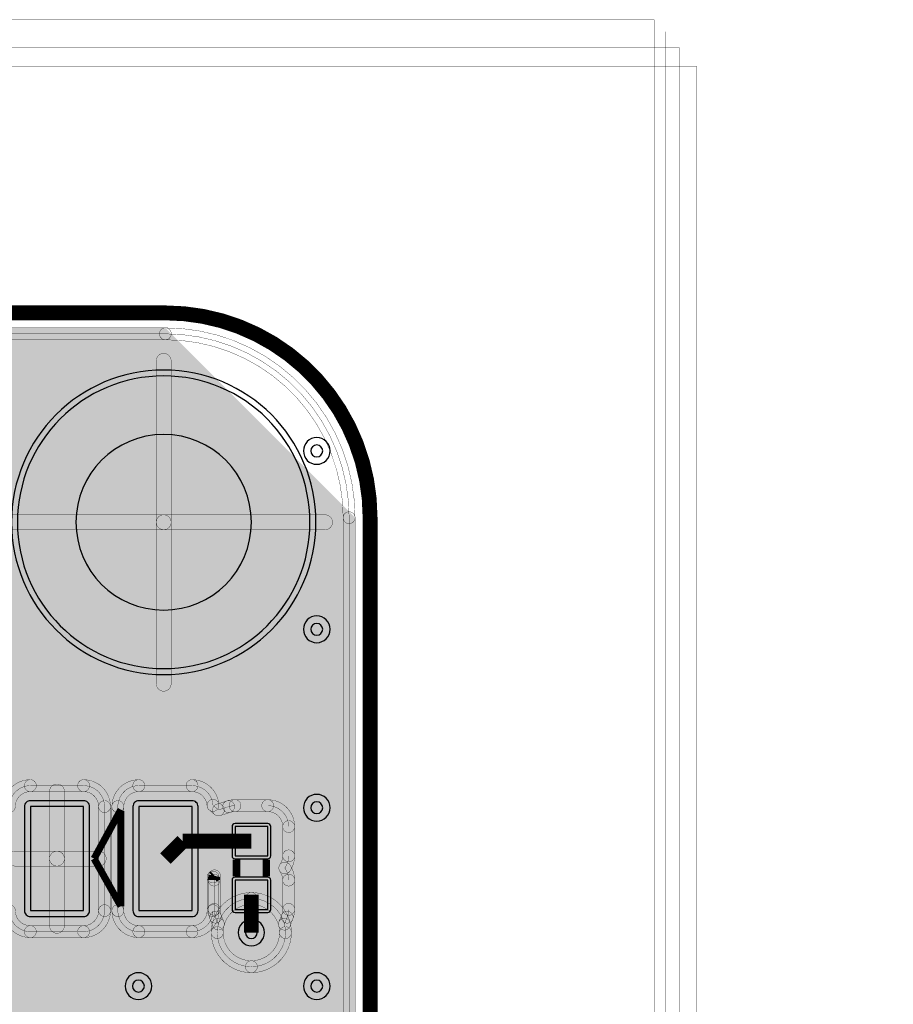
# Model space of a CAD drawing. Header units: millimetres. Extents: x -43 to 89, y -11 to 61.
# Tile 256 of 256: x 59 to 74, y 44 to 61. Entities that reach past the tile are written whole.
import ezdxf

# ---------------------------------------------------------------- set-up
doc = ezdxf.new("R2010")
doc.units = ezdxf.units.MM
for name, color, linetype, true_color in [('Board Outline Layer', 7, 'Continuous', 0xff00ff), ('Bottom Layer', 7, 'Continuous', 0x0000ff), ('Document Layer', 7, 'Continuous', 0xffffff), ('Hole Layer', 7, 'Continuous', 0x222222), ('Inner1', 7, 'Continuous', 0x999966), ('Inner2', 7, 'Continuous', 0x008000), ('Multi-Layer', 7, 'Continuous', 0xc0c0c0), ('Top Layer', 7, 'Continuous', 0xff0000), ('Top Paste Mask Layer', 7, 'Continuous', 0x808080), ('Top Silkscreen Layer', 7, 'Continuous', 0xffcc00), ('Top Solder Mask Layer', 7, 'Continuous', 0x800080)]:
    doc.layers.add(name, color=color, linetype=linetype, true_color=true_color)

msp = doc.modelspace()

# ---------------------------------------------------------------- hatches: boundary and pattern name
at = {"layer": 'Bottom Layer'}
for points in [[(3.496, 55.545), (3.496, 55.748), (61.496, 55.748), (61.496, 55.545)], [(61.496, 55.545), (61.496, 55.748), (61.496, 55.748), (61.496, 55.545)], [(61.496, 55.748), (64.739, 52.504), (64.536, 52.504), (61.496, 55.545)], [(64.638, 3.504), (61.496, 0.362), (61.496, 0.362), (3.496, 0.362), (3.496, 0.362), (0.354, 3.504), (0.354, 3.504), (0.354, 52.504), (0.354, 52.504), (3.496, 55.646), (3.496, 55.646), (61.496, 55.646), (61.496, 55.646), (64.638, 52.504), (64.638, 52.504), (64.638, 3.504)], [(61.595, 52.426), (61.341, 52.426), (61.341, 55.185), (61.595, 55.185)], [(58.709, 52.299), (58.709, 52.553), (61.468, 52.553), (61.468, 52.299)], [(61.468, 52.299), (61.468, 52.553), (64.227, 52.553), (64.227, 52.299)], [(64.536, 52.504), (64.739, 52.504), (64.739, 52.504), (64.536, 52.504)], [(64.536, 52.504), (64.739, 52.504), (64.739, 3.504), (64.536, 3.504)], [(61.341, 52.426), (61.595, 52.426), (61.595, 49.667), (61.341, 49.667)], [(62.282, 45.415), (62.967, 46.1), (62.967, 45.897), (62.485, 45.415)], [(62.967, 46.1), (63.651, 45.415), (63.448, 45.415), (62.967, 45.897)], [(62.967, 44.832), (63.55, 45.415), (62.967, 45.998), (62.384, 45.415)], [(62.967, 44.731), (62.282, 45.415), (62.485, 45.415), (62.967, 44.934)], [(63.651, 45.415), (62.967, 44.731), (62.967, 44.934), (63.448, 45.415)]]:
    msp.add_hatch(color=256, dxfattribs=at).paths.add_polyline_path(points)
at = {"layer": 'Inner1'}
for points in [[(3.496, 55.545), (3.496, 55.748), (61.496, 55.748), (61.496, 55.545)], [(61.496, 55.545), (61.496, 55.748), (61.496, 55.748), (61.496, 55.545)], [(61.496, 55.748), (64.739, 52.504), (64.536, 52.504), (61.496, 55.545)], [(64.638, 3.504), (61.496, 0.362), (61.496, 0.362), (3.496, 0.362), (3.496, 0.362), (0.354, 3.504), (0.354, 3.504), (0.354, 52.504), (0.354, 52.504), (3.496, 55.646), (3.496, 55.646), (61.496, 55.646), (61.496, 55.646), (64.638, 52.504), (64.638, 52.504), (64.638, 3.504)], [(61.595, 52.426), (61.341, 52.426), (61.341, 55.185), (61.595, 55.185)], [(58.709, 52.299), (58.709, 52.553), (61.468, 52.553), (61.468, 52.299)], [(61.468, 52.299), (61.468, 52.553), (64.227, 52.553), (64.227, 52.299)], [(64.536, 52.504), (64.739, 52.504), (64.739, 52.504), (64.536, 52.504)], [(64.536, 52.504), (64.739, 52.504), (64.739, 3.504), (64.536, 3.504)], [(61.341, 52.426), (61.595, 52.426), (61.595, 49.667), (61.341, 49.667)], [(62.282, 45.415), (62.967, 46.1), (62.967, 45.897), (62.485, 45.415)], [(62.967, 46.1), (63.651, 45.415), (63.448, 45.415), (62.967, 45.897)], [(62.967, 44.832), (63.55, 45.415), (62.967, 45.998), (62.384, 45.415)], [(62.967, 44.731), (62.282, 45.415), (62.485, 45.415), (62.967, 44.934)], [(63.651, 45.415), (62.967, 44.731), (62.967, 44.934), (63.448, 45.415)]]:
    msp.add_hatch(color=256, dxfattribs=at).paths.add_polyline_path(points)
at = {"layer": 'Inner2'}
for points in [[(3.496, 55.545), (3.496, 55.748), (61.496, 55.748), (61.496, 55.545)], [(61.496, 55.545), (61.496, 55.748), (61.496, 55.748), (61.496, 55.545)], [(61.496, 55.748), (64.739, 52.504), (64.536, 52.504), (61.496, 55.545)], [(64.638, 3.504), (61.496, 0.362), (61.496, 0.362), (3.496, 0.362), (3.496, 0.362), (0.354, 3.504), (0.354, 3.504), (0.354, 52.504), (0.354, 52.504), (3.496, 55.646), (3.496, 55.646), (61.496, 55.646), (61.496, 55.646), (64.638, 52.504), (64.638, 52.504), (64.638, 3.504)], [(61.595, 52.426), (61.341, 52.426), (61.341, 55.185), (61.595, 55.185)], [(58.709, 52.299), (58.709, 52.553), (61.468, 52.553), (61.468, 52.299)], [(61.468, 52.299), (61.468, 52.553), (64.227, 52.553), (64.227, 52.299)], [(64.536, 52.504), (64.739, 52.504), (64.739, 52.504), (64.536, 52.504)], [(64.536, 52.504), (64.739, 52.504), (64.739, 3.504), (64.536, 3.504)], [(61.341, 52.426), (61.595, 52.426), (61.595, 49.667), (61.341, 49.667)], [(62.282, 45.415), (62.967, 46.1), (62.967, 45.897), (62.485, 45.415)], [(62.967, 46.1), (63.651, 45.415), (63.448, 45.415), (62.967, 45.897)], [(62.967, 44.832), (63.55, 45.415), (62.967, 45.998), (62.384, 45.415)], [(62.967, 44.731), (62.282, 45.415), (62.485, 45.415), (62.967, 44.934)], [(63.651, 45.415), (62.967, 44.731), (62.967, 44.934), (63.448, 45.415)]]:
    msp.add_hatch(color=256, dxfattribs=at).paths.add_polyline_path(points)
at = {"layer": 'Top Layer'}
for points in [[(3.496, 55.545), (3.496, 55.748), (61.496, 55.748), (61.496, 55.545)], [(61.496, 55.545), (61.496, 55.748), (61.496, 55.748), (61.496, 55.545)], [(61.496, 55.748), (64.739, 52.504), (64.536, 52.504), (61.496, 55.545)], [(64.638, 3.504), (61.496, 0.362), (61.496, 0.362), (3.496, 0.362), (3.496, 0.362), (0.354, 3.504), (0.354, 3.504), (0.354, 52.504), (0.354, 52.504), (3.496, 55.646), (3.496, 55.646), (61.496, 55.646), (61.496, 55.646), (64.638, 52.504), (64.638, 52.504), (64.638, 29.103), (64.365, 29.229), (62.165, 29.229), (61.806, 28.871), (61.806, 27.604), (61.158, 27.604), (60.81, 27.331), (60.238, 26.363), (59.814, 26.241), (59.462, 26.241), (59.462, 26.241), (59.449, 26.241), (59.449, 26.241), (59.243, 26.233), (59.012, 26.241), (59.012, 26.241), (59, 26.241), (58.5, 26.241), (58.5, 26.241), (58.293, 26.175), (58.086, 26.241), (57.586, 26.241), (57.586, 26.241), (57.574, 26.241), (57.574, 26.241), (57.442, 26.236), (57.457, 26.34), (57.457, 26.899), (57.099, 27.257), (56.541, 27.257), (56.205, 27.024), (56.13, 27.178), (56.213, 27.407), (56.213, 27.966), (56.213, 27.966), (56.13, 28.195), (56.185, 28.249), (56.414, 28.166), (56.972, 28.166), (56.972, 28.166), (57.201, 28.249), (57.43, 28.166), (57.988, 28.166), (57.988, 28.166), (58.347, 28.524), (58.347, 29.083), (57.988, 29.441), (57.43, 29.441), (57.43, 29.441), (57.201, 29.359), (56.972, 29.441), (56.414, 29.441), (56.414, 29.441), (56.229, 29.39), (56.158, 29.489), (56.226, 29.583), (56.439, 29.512), (56.998, 29.512), (56.998, 29.512), (57.226, 29.595), (57.455, 29.512), (58.014, 29.512), (58.014, 29.512), (58.372, 29.87), (58.372, 30.429), (58.014, 30.787), (57.455, 30.787), (57.455, 30.787), (57.226, 30.705), (57.099, 30.773), (57.099, 30.773), (56.82, 30.855), (56.449, 31.226), (56.449, 31.226), (56.16, 31.346), (56.16, 31.346), (55.448, 31.346), (55.448, 31.346), (55.159, 31.226), (55.159, 31.226), (54.817, 30.884), (54.725, 30.864), (54.382, 30.864), (54.023, 30.505), (54.023, 30.478), (53.94, 30.414), (53.94, 30.414), (53.695, 30.169), (53.722, 30.304), (53.722, 30.863), (53.722, 30.863), (53.363, 31.221), (52.805, 31.221), (52.805, 31.221), (52.669, 31.194), (52.63, 31.26), (52.63, 33.544), (52.634, 33.548), (52.634, 33.548), (52.737, 33.724), (52.856, 33.779), (53.106, 33.704), (53.356, 33.779), (53.606, 33.704), (53.856, 33.779), (54.106, 33.704), (54.356, 33.779), (54.606, 33.704), (54.856, 33.779), (55.106, 33.704), (55.356, 33.779), (55.606, 33.704), (55.856, 33.779), (56.106, 33.704), (56.356, 33.779), (56.606, 33.704), (56.856, 33.779), (57.106, 33.704), (57.376, 33.793), (57.554, 33.757), (57.659, 33.757), (58.117, 34.215), (58.042, 34.465), (58.11, 34.635), (58.36, 34.719), (58.486, 34.755), (61.297, 34.755), (61.396, 34.696), (61.391, 34.688), (61.391, 34.688), (61.342, 34.508), (61.342, 34.508), (61.342, 33.949), (61.701, 33.591), (62.259, 33.591), (62.488, 33.674), (62.717, 33.591), (63.275, 33.591), (63.633, 33.949), (63.633, 34.508), (63.564, 34.72), (63.633, 34.932), (63.633, 35.491), (63.544, 35.728), (63.633, 35.965), (63.633, 36.524), (63.544, 36.761), (63.633, 36.999), (63.633, 37.557), (63.275, 37.916), (62.717, 37.916), (62.488, 37.833), (62.259, 37.916), (61.701, 37.916), (61.342, 37.557), (61.342, 36.999), (61.342, 36.999), (61.391, 36.818), (61.391, 36.818), (61.424, 36.761), (61.391, 36.704), (61.391, 36.704), (61.342, 36.524), (61.342, 36.524), (61.342, 35.965), (61.342, 35.965), (61.391, 35.785), (61.391, 35.785), (61.417, 35.741), (61.301, 35.675), (58.486, 35.675), (58.36, 35.711), (58.11, 35.795), (58.043, 35.965), (58.117, 36.215), (58.042, 36.465), (58.117, 36.715), (58.043, 36.965), (58.117, 37.215), (58.042, 37.465), (58.117, 37.715), (58.043, 37.965), (58.117, 38.215), (58.042, 38.465), (58.117, 38.715), (58.043, 38.965), (58.117, 39.215), (58.042, 39.465), (58.117, 39.715), (58.043, 39.965), (58.117, 40.215), (58.042, 40.465), (58.117, 40.715), (57.659, 41.173), (57.554, 41.173), (57.376, 41.137), (57.106, 41.226), (56.856, 41.151), (56.606, 41.226), (56.356, 41.151), (56.106, 41.226), (55.856, 41.151), (55.606, 41.226), (55.356, 41.151), (55.106, 41.226), (54.856, 41.151), (54.606, 41.226), (54.356, 41.151), (54.106, 41.226), (53.856, 41.151), (53.606, 41.226), (53.356, 41.151), (53.106, 41.226), (52.856, 41.151), (52.606, 41.226), (52.356, 41.151), (52.106, 41.226), (51.856, 41.151), (51.606, 41.226), (51.336, 41.137), (51.158, 41.173), (51.054, 41.173), (50.596, 40.715), (50.67, 40.465), (50.596, 40.215), (50.67, 39.965), (50.596, 39.715), (50.67, 39.465), (50.596, 39.215), (50.67, 38.965), (50.596, 38.715), (50.67, 38.465), (50.596, 38.215), (50.67, 37.965), (50.603, 37.799), (50.247, 38.156), (50.247, 38.156), (49.962, 38.274), (49.544, 38.274), (49.418, 38.341), (49.073, 38.454), (48.522, 38.061), (47.526, 39.057), (47.526, 41.783), (47.526, 41.783), (47.406, 42.072), (47.406, 42.072), (44.942, 44.536), (44.942, 44.536), (44.653, 44.656), (39.878, 44.656), (39.878, 44.656), (39.589, 44.536), (39.589, 44.536), (37.786, 42.733), (37.786, 42.733), (37.666, 42.443), (37.666, 42.443), (37.666, 41.094), (36.459, 42.301), (36.459, 42.301), (36.17, 42.421), (13.225, 42.421), (13.229, 42.473), (13.229, 44.373), (12.87, 44.731), (11.52, 44.731), (11.162, 44.373), (11.162, 42.473), (11.166, 42.421), (9.72, 42.421), (7.579, 44.561), (7.579, 44.561), (7.29, 44.681), (3.541, 44.681), (3.415, 44.745), (3.073, 44.855), (2.972, 44.846), (2.979, 44.913), (2.979, 46.083), (2.62, 46.441), (0.82, 46.441), (0.462, 46.083), (0.462, 44.913), (0.563, 44.664), (0.562, 44.638), (0.562, 43.938), (0.624, 43.738), (0.562, 43.538), (0.562, 42.838), (0.623, 42.638), (0.562, 42.438), (0.562, 41.738), (0.624, 41.538), (0.562, 41.338), (0.562, 40.638), (0.624, 40.438), (0.562, 40.238), (0.562, 39.538), (0.624, 39.338), (0.562, 39.138), (0.562, 38.438), (0.623, 38.238), (0.562, 38.038), (0.562, 37.338), (0.624, 37.138), (0.562, 36.938), (0.562, 36.238), (0.921, 35.88), (2.121, 35.88), (2.474, 36.179), (2.476, 36.179), (2.476, 36.179), (2.765, 36.299), (2.765, 36.299), (2.854, 36.388), (2.988, 36.432), (3.464, 36.878), (3.903, 36.878), (3.903, 36.878), (4.193, 36.998), (4.193, 36.998), (4.259, 37.065), (4.325, 36.998), (4.325, 36.998), (4.615, 36.878), (4.919, 36.878), (4.919, 36.878), (5.209, 36.998), (5.209, 36.998), (5.275, 37.065), (5.341, 36.998), (5.341, 36.998), (5.631, 36.878), (5.935, 36.878), (5.935, 36.878), (6.225, 36.998), (6.225, 36.998), (6.291, 37.065), (6.357, 36.998), (6.357, 36.998), (6.647, 36.878), (6.951, 36.878), (6.951, 36.878), (7.241, 36.998), (7.241, 36.998), (7.307, 37.065), (7.373, 36.998), (7.373, 36.998), (7.663, 36.878), (9.398, 36.878), (9.398, 36.878), (9.687, 36.998), (9.687, 36.998), (11.171, 38.482), (11.162, 38.403), (11.162, 36.503), (11.52, 36.145), (12.87, 36.145), (13.229, 36.503), (13.229, 38.403), (12.87, 38.761), (11.52, 38.761), (11.52, 38.761), (11.441, 38.752), (12.209, 39.52), (33.867, 39.52), (34.567, 38.82), (34.567, 38.087), (34.567, 38.087), (34.687, 37.798), (34.687, 37.798), (34.975, 37.51), (34.816, 37.15), (34.866, 36.934), (34.866, 36.934), (34.75, 36.974), (34.75, 37.44), (34.75, 37.44), (34.63, 37.729), (34.63, 37.729), (33.182, 39.177), (33.182, 39.177), (32.893, 39.296), (25.476, 39.296), (25.476, 39.296), (25.353, 39.277), (25.132, 39.342), (24.988, 39.342), (24.988, 39.342), (24.699, 39.222), (24.699, 39.222), (24.609, 39.132), (24.609, 39.132), (24.55, 39.057), (24.136, 39.057), (24.136, 39.057), (24.064, 39.028), (24.064, 39.028), (22.726, 37.69), (22.419, 37.519), (22.018, 37.698), (21.531, 37.385), (21.218, 37.546), (20.835, 37.162), (20.996, 36.85), (20.728, 36.577), (20.029, 37.276), (20.029, 37.276), (19.797, 37.383), (19.354, 37.493), (19.354, 37.493), (19.304, 37.499), (18.745, 37.499), (18.745, 37.499), (18.611, 37.449), (18.288, 37.651), (17.729, 37.651), (17.371, 37.293), (17.371, 36.734), (17.371, 36.734), (17.474, 36.483), (17.371, 36.232), (17.371, 35.673), (17.371, 35.673), (17.474, 35.422), (17.371, 35.171), (17.371, 34.612), (17.371, 34.612), (17.474, 34.361), (17.371, 34.11), (17.371, 33.552), (17.371, 33.552), (17.474, 33.3), (17.371, 33.049), (17.371, 32.491), (17.371, 32.491), (17.474, 32.24), (17.371, 31.988), (17.371, 31.43), (17.371, 31.43), (17.474, 31.179), (17.401, 31.07), (17.221, 31.118), (16.662, 31.118), (16.662, 31.118), (16.304, 30.76), (16.304, 30.406), (16.167, 30.487), (16.167, 30.487), (15.986, 30.536), (14.936, 30.536), (14.936, 30.536), (14.755, 30.487), (14.755, 30.487), (14.458, 30.312), (12.263, 30.312), (11.966, 30.487), (11.966, 30.487), (11.784, 30.536), (10.735, 30.536), (10.735, 30.536), (10.377, 30.178), (10.377, 29.477), (10.377, 29.477), (10.735, 29.119), (11.784, 29.119), (11.784, 29.119), (11.966, 29.168), (11.966, 29.168), (12.263, 29.342), (14.458, 29.342), (14.755, 29.168), (14.755, 29.168), (14.936, 29.119), (15.986, 29.119), (15.986, 29.119), (16.167, 29.168), (16.167, 29.168), (16.273, 29.23), (16.321, 29.078), (16.321, 29.078), (16.33, 29.052), (16.374, 28.942), (16.33, 28.831), (16.33, 28.831), (16.304, 28.698), (16.304, 28.198), (16.304, 28.198), (16.304, 28.192), (15.986, 28.387), (14.936, 28.387), (14.936, 28.387), (14.578, 28.029), (14.578, 27.328), (14.578, 27.328), (14.936, 26.97), (15.986, 26.97), (15.986, 26.97), (16.316, 27.191), (16.33, 27.151), (16.33, 27.151), (16.379, 27.027), (16.359, 26.873), (16.942, 26.29), (17.371, 26.479), (17.371, 26.125), (17.371, 26.125), (17.474, 25.874), (17.371, 25.623), (17.371, 25.064), (17.371, 25.064), (17.729, 24.706), (18.288, 24.706), (18.288, 24.706), (18.611, 24.908), (18.745, 24.858), (19.304, 24.858), (19.304, 24.858), (19.498, 24.996), (19.498, 24.996), (19.607, 25.309), (20.317, 25.309), (20.487, 25.306), (20.69, 25.249), (20.682, 25.161), (21.215, 24.625), (21.333, 24.368), (21.333, 24.368), (22.495, 23.206), (22.495, 23.206), (22.784, 23.086), (22.784, 23.086), (32.045, 23.086), (32.045, 23.086), (32.334, 23.206), (32.334, 23.206), (32.572, 23.444), (32.934, 23.444), (33.503, 22.988), (34.077, 23.474), (34.124, 23.605), (34.197, 23.678), (34.284, 23.756), (34.326, 23.789), (34.554, 23.674), (34.554, 22.85), (33.487, 21.783), (23.67, 21.783), (21.71, 23.742), (21.71, 23.742), (21.412, 23.866), (21.412, 23.866), (16.235, 23.866), (16.261, 23.882), (16.332, 23.877), (16.915, 24.46), (16.332, 25.043), (16.282, 25.041), (16.147, 25.124), (16.147, 25.124), (15.96, 25.177), (14.911, 25.177), (14.911, 25.177), (14.553, 24.818), (14.553, 24.117), (14.553, 24.117), (14.656, 23.866), (14.449, 23.866), (12.414, 25.901), (12.414, 25.901), (12.116, 26.025), (12.116, 26.025), (8.534, 26.025), (8.534, 26.025), (8.447, 26.016), (8.43, 26.062), (8.484, 26.062), (8.842, 26.42), (8.842, 26.92), (8.842, 26.92), (8.776, 27.127), (8.842, 27.334), (8.842, 27.834), (8.842, 27.834), (8.484, 28.193), (7.925, 28.193), (7.787, 28.165), (7.797, 28.249), (7.797, 28.8), (7.438, 29.158), (5.988, 29.158), (5.63, 28.8), (5.63, 28.768), (5.268, 28.872), (4.585, 28.189), (4.737, 27.759), (4.719, 27.744), (4.614, 27.669), (4.112, 27.026), (4.775, 26.363), (5.392, 26.782), (5.436, 26.782), (5.436, 26.782), (5.639, 26.821), (5.644, 26.798), (5.63, 26.698), (5.63, 26.398), (5.644, 26.298), (5.63, 26.198), (5.63, 25.898), (5.635, 25.84), (5.468, 25.673), (5.468, 25.673), (5.344, 25.375), (5.344, 25.375), (5.344, 24.689), (5.344, 24.689), (5.468, 24.391), (5.468, 24.391), (5.62, 24.238), (5.631, 24.228), (5.63, 24.199), (5.63, 23.899), (5.63, 23.899), (5.595, 23.934), (5.595, 23.934), (5.235, 24.094), (5.032, 24.119), (4.699, 24.209), (4.036, 23.546), (4.699, 22.883), (4.782, 22.888), (4.585, 22.408), (5.268, 21.725), (5.63, 21.828), (5.63, 21.797), (5.988, 21.439), (7.438, 21.439), (7.797, 21.797), (7.797, 22.113), (8.001, 22.049), (8.56, 22.049), (8.918, 22.407), (8.918, 22.907), (8.918, 22.907), (8.852, 23.114), (8.918, 23.321), (8.918, 23.821), (8.918, 23.821), (8.56, 24.179), (8.115, 24.179), (8.122, 24.183), (8.28, 24.242), (8.753, 24.713), (8.802, 24.842), (8.887, 24.928), (9.958, 24.928), (9.755, 24.486), (10.338, 23.903), (10.38, 23.904), (10.515, 23.817), (10.515, 23.817), (10.71, 23.759), (11.759, 23.759), (11.759, 23.759), (12.117, 24.117), (12.117, 24.682), (13.882, 22.918), (13.882, 22.918), (14.18, 22.794), (14.18, 22.794), (14.575, 22.794), (14.553, 22.67), (14.553, 21.969), (14.553, 21.969), (14.911, 21.61), (15.96, 21.61), (15.96, 21.61), (16.318, 21.969), (16.318, 22.67), (16.296, 22.794), (21.143, 22.794), (23.102, 20.835), (23.102, 20.835), (23.4, 20.711), (23.4, 20.711), (33.757, 20.711), (33.757, 20.711), (34.055, 20.835), (34.055, 20.835), (35.458, 22.238), (35.542, 22.066), (35.46, 21.768), (35.67, 21.319), (34.125, 19.774), (34.125, 19.774), (33.983, 19.431), (33.983, 19.431), (33.983, 14.859), (33.983, 14.859), (34.125, 14.516), (34.125, 14.516), (34.428, 14.213), (34.592, 14.048), (34.592, 13.847), (34.951, 13.489), (35.509, 13.489), (35.509, 13.489), (35.611, 13.504), (35.611, 13.504), (35.806, 13.561), (35.85, 13.547), (35.913, 13.386), (35.913, 12.725), (35.913, 12.725), (36.055, 12.382), (36.055, 12.382), (37.539, 10.899), (37.539, 9.521), (36.678, 10.005), (35.669, 8.997), (36.678, 7.988), (37.539, 8.472), (37.539, 6.401), (37.539, 6.401), (37.681, 6.058), (37.681, 6.058), (38.1, 5.638), (38.32, 5.053), (38.32, 4.846), (39.078, 4.088), (39.836, 4.846), (39.836, 5.847), (39.078, 6.605), (38.782, 6.545), (38.564, 6.546), (38.509, 6.602), (38.509, 7.195), (39.078, 6.938), (39.836, 7.696), (39.836, 7.903), (40.056, 8.488), (40.475, 8.908), (40.475, 8.908), (40.617, 9.251), (40.617, 9.251), (40.617, 11.506), (40.617, 11.506), (40.475, 11.849), (40.475, 11.849), (39.881, 12.444), (39.881, 13.386), (40.005, 13.704), (40.005, 13.704), (40.029, 13.834), (40.029, 13.834), (40.029, 14.339), (39.989, 14.503), (40.029, 14.667), (40.029, 15.173), (39.671, 15.531), (39.169, 15.531), (39.169, 16.231), (39.169, 16.231), (39.128, 16.427), (39.128, 16.704), (38.77, 17.062), (38.211, 17.062), (38.211, 17.062), (38.099, 17.044), (38.112, 17.14), (38.112, 17.14), (38.112, 17.341), (38.276, 17.506), (38.469, 17.698), (38.469, 17.698), (38.611, 18.041), (38.611, 18.041), (38.611, 18.831), (38.649, 18.786), (38.649, 18.786), (41.349, 16.087), (41.349, 15.358), (41.15, 15.037), (41.15, 14.478), (41.508, 14.12), (42.008, 14.12), (42.215, 14.186), (42.422, 14.12), (42.509, 14.12), (42.807, 14.008), (42.873, 13.943), (42.873, 13.832), (42.672, 13.867), (42.489, 13.838), (42.428, 13.855), (42.428, 13.855), (42.328, 13.87), (42.328, 13.87), (41.482, 13.87), (41.124, 13.512), (41.124, 13.057), (41.482, 12.699), (42.328, 12.699), (42.328, 12.699), (42.428, 12.713), (42.428, 12.713), (42.489, 12.731), (42.672, 12.701), (42.873, 12.737), (42.873, 11.328), (42.873, 11.328), (43, 11.021), (43, 11.021), (43.787, 10.234), (43.787, 7.798), (43.787, 7.798), (43.914, 7.491), (43.914, 7.491), (44.626, 6.779), (44.626, 6.779), (44.933, 6.652), (46.457, 6.652), (46.457, 6.652), (46.764, 6.779), (46.764, 6.779), (47.246, 7.262), (47.246, 7.262), (47.374, 7.569), (47.374, 7.684), (47.436, 7.68), (47.686, 7.75), (47.936, 7.68), (48.186, 7.75), (48.436, 7.68), (48.686, 7.75), (48.936, 7.68), (49.186, 7.75), (49.436, 7.68), (49.686, 7.75), (49.936, 7.68), (50.187, 7.75), (50.437, 7.68), (50.687, 7.75), (50.937, 7.68), (51.187, 7.75), (51.437, 7.68), (51.687, 7.75), (51.937, 7.68), (52.187, 7.75), (52.437, 7.68), (52.687, 7.75), (52.937, 7.68), (53.187, 7.75), (53.437, 7.68), (53.687, 7.75), (53.937, 7.68), (54.187, 7.75), (54.437, 7.68), (54.921, 8.163), (54.921, 10.313), (54.921, 10.313), (54.898, 10.459), (54.859, 10.649), (54.736, 10.936), (54.736, 10.936), (54.669, 11.003), (54.669, 14.757), (54.669, 14.757), (54.639, 14.829), (54.639, 14.829), (52.906, 16.561), (53.086, 16.641), (53.315, 16.558), (53.874, 16.558), (54.232, 16.916), (54.232, 17.475), (54.149, 17.704), (54.194, 17.772), (54.509, 17.68), (55.091, 18.263), (54.989, 18.593), (54.958, 18.666), (54.834, 18.893), (54.834, 18.893), (54.025, 19.701), (54.025, 20.056), (54.025, 20.056), (54.024, 20.094), (54.024, 20.297), (54.565, 20.297), (55.023, 20.755), (55.023, 20.762), (55.22, 20.728), (55.803, 21.298), (55.906, 21.283), (56.464, 21.283), (56.464, 21.283), (56.693, 21.365), (56.922, 21.283), (57.48, 21.283), (57.48, 21.283), (57.839, 21.641), (57.839, 22.2), (57.791, 22.378), (57.838, 22.555), (57.838, 23.114), (57.775, 23.317), (57.839, 23.52), (57.839, 24.079), (57.48, 24.437), (56.922, 24.437), (56.922, 24.437), (56.693, 24.355), (56.464, 24.437), (56.016, 24.437), (56.225, 24.674), (56.651, 24.966), (57.099, 24.966), (57.099, 24.966), (57.113, 24.966), (57.113, 24.966), (57.332, 24.974), (57.574, 24.966), (57.574, 24.966), (57.586, 24.966), (58.086, 24.966), (58.086, 24.966), (58.293, 25.032), (58.5, 24.966), (59, 24.966), (59, 24.966), (59.014, 24.966), (59.014, 24.966), (59.119, 24.97), (59.103, 24.867), (59.103, 24.308), (59.462, 23.95), (60.02, 23.95), (60.378, 24.308), (60.378, 24.867), (60.378, 24.867), (60.32, 25.062), (60.884, 25.302), (61.278, 25.489), (61.806, 25.627), (61.806, 24.621), (61.806, 24.621), (62.165, 24.263), (64.365, 24.263), (64.638, 24.39), (64.638, 22.196), (64.315, 22.398), (61.115, 22.398), (60.757, 22.04), (60.757, 19.738), (61.115, 19.38), (64.315, 19.38), (64.638, 19.582), (64.638, 10.847), (64.315, 11.049), (61.115, 11.049), (60.757, 10.691), (60.757, 8.39), (61.115, 8.031), (64.315, 8.031), (64.638, 8.234), (64.638, 3.504)], [(61.595, 52.426), (61.341, 52.426), (61.341, 55.185), (61.595, 55.185)], [(58.709, 52.299), (58.709, 52.553), (61.468, 52.553), (61.468, 52.299)], [(61.468, 52.299), (61.468, 52.553), (64.227, 52.553), (64.227, 52.299)], [(64.536, 52.504), (64.739, 52.504), (64.739, 52.504), (64.536, 52.504)], [(64.536, 52.504), (64.739, 52.504), (64.739, 29.103), (64.536, 29.103)], [(61.341, 52.426), (61.595, 52.426), (61.595, 49.667), (61.341, 49.667)], [(58.729, 47.568), (59.189, 48.028), (59.189, 47.824), (58.932, 47.568)], [(59.189, 47.824), (59.189, 48.028), (60.099, 48.028), (60.099, 47.824)], [(60.099, 48.028), (60.559, 47.568), (60.356, 47.568), (60.099, 47.824)], [(60.583, 47.568), (61.043, 48.028), (61.043, 47.824), (60.787, 47.568)], [(61.043, 47.824), (61.043, 48.028), (61.953, 48.028), (61.953, 47.824)], [(61.953, 48.028), (62.412, 47.595), (62.209, 47.583), (61.953, 47.824)], [(60.099, 45.432), (60.457, 45.79), (60.457, 47.568), (60.099, 47.926), (59.189, 47.926), (58.831, 47.568), (58.831, 45.79), (59.189, 45.432)], [(59.771, 46.679), (59.517, 46.679), (59.517, 47.827), (59.771, 47.827)], [(62.967, 44.832), (63.55, 45.415), (63.531, 45.56), (63.579, 45.679), (63.579, 45.679), (63.604, 45.812), (63.604, 45.812), (63.604, 46.312), (63.538, 46.519), (63.604, 46.726), (63.604, 47.226), (63.246, 47.584), (62.687, 47.584), (62.687, 47.584), (62.577, 47.567), (62.577, 47.567), (62.404, 47.511), (62.311, 47.589), (61.953, 47.926), (61.043, 47.926), (60.685, 47.568), (60.685, 45.79), (61.043, 45.432), (61.953, 45.432), (62.311, 45.79), (62.311, 46.364), (62.337, 46.385), (62.329, 46.312), (62.329, 45.812), (62.329, 45.812), (62.355, 45.679), (62.355, 45.679), (62.402, 45.56), (62.384, 45.415)], [(62.246, 47.511), (62.376, 47.667), (62.469, 47.589), (62.339, 47.433)], [(62.435, 47.414), (62.373, 47.608), (62.546, 47.664), (62.609, 47.47)], [(62.546, 47.664), (62.687, 47.686), (62.687, 47.483), (62.609, 47.47)], [(62.609, 47.47), (62.546, 47.664), (62.546, 47.664), (62.609, 47.47)], [(62.687, 47.483), (62.687, 47.686), (63.246, 47.686), (63.246, 47.483)], [(62.687, 47.483), (62.687, 47.686), (62.687, 47.686), (62.687, 47.483)], [(63.246, 47.686), (63.706, 47.226), (63.503, 47.226), (63.246, 47.483)], [(60.559, 45.79), (60.356, 45.79), (60.356, 47.568), (60.559, 47.568)], [(60.583, 47.568), (60.787, 47.568), (60.787, 45.79), (60.583, 45.79)], [(63.706, 46.726), (63.503, 46.726), (63.503, 47.226), (63.706, 47.226)], [(58.93, 46.552), (58.93, 46.806), (59.644, 46.806), (59.644, 46.552)], [(59.644, 46.552), (59.644, 46.806), (60.358, 46.806), (60.358, 46.552)], [(59.517, 46.679), (59.771, 46.679), (59.771, 45.531), (59.517, 45.531)], [(63.706, 46.726), (63.621, 46.46), (63.455, 46.578), (63.503, 46.726)], [(62.376, 46.286), (62.246, 46.442), (62.272, 46.463), (62.402, 46.307)], [(63.621, 46.578), (63.706, 46.312), (63.503, 46.312), (63.455, 46.46)], [(62.413, 45.79), (62.21, 45.79), (62.21, 46.364), (62.413, 46.364)], [(62.228, 46.312), (62.237, 46.406), (62.436, 46.364), (62.431, 46.312)], [(62.228, 46.312), (62.431, 46.312), (62.431, 45.812), (62.228, 45.812)], [(63.706, 45.812), (63.503, 45.812), (63.503, 46.312), (63.706, 46.312)], [(59.189, 45.33), (58.729, 45.79), (58.932, 45.79), (59.189, 45.533)], [(60.559, 45.79), (60.099, 45.33), (60.099, 45.533), (60.356, 45.79)], [(61.043, 45.33), (60.583, 45.79), (60.787, 45.79), (61.043, 45.533)], [(62.413, 45.79), (61.953, 45.33), (61.953, 45.533), (62.21, 45.79)], [(62.228, 45.812), (62.431, 45.812), (62.431, 45.812), (62.228, 45.812)], [(62.261, 45.641), (62.228, 45.812), (62.431, 45.812), (62.449, 45.716)], [(63.706, 45.812), (63.673, 45.641), (63.484, 45.716), (63.503, 45.812)], [(63.706, 45.812), (63.503, 45.812), (63.503, 45.812), (63.706, 45.812)], [(62.261, 45.641), (62.449, 45.716), (62.449, 45.716), (62.261, 45.641)], [(62.261, 45.641), (62.449, 45.716), (62.496, 45.598), (62.308, 45.523)], [(63.626, 45.522), (63.437, 45.598), (63.484, 45.716), (63.673, 45.641)], [(63.673, 45.641), (63.484, 45.716), (63.484, 45.716), (63.673, 45.641)], [(59.189, 45.33), (59.189, 45.533), (60.099, 45.533), (60.099, 45.33)], [(61.043, 45.33), (61.043, 45.533), (61.953, 45.533), (61.953, 45.33)], [(62.282, 45.415), (62.304, 45.586), (62.501, 45.535), (62.485, 45.415)], [(63.63, 45.585), (63.651, 45.415), (63.448, 45.415), (63.433, 45.535)], [(62.967, 44.731), (62.282, 45.415), (62.485, 45.415), (62.967, 44.934)], [(63.651, 45.415), (62.967, 44.731), (62.967, 44.934), (63.448, 45.415)]]:
    msp.add_hatch(color=256, dxfattribs=at).paths.add_polyline_path(points)

# ---------------------------------------------------------------- linework, layer by layer
at = {"layer": 'Board Outline Layer', "const_width": 0.254}
msp.add_lwpolyline([(64.996, 3.504), (64.996, 52.504, 0.414214), (61.496, 56.004), (3.496, 56.004, 0.414214), (-0.004, 52.504), (-0.004, 3.504, 0.414214), (3.496, 0.004), (61.496, 0.004, 0.414214)], format="xyb", close=True, dxfattribs=at)
at = {"layer": 'Bottom Layer', "const_width": 0.00508}
msp.add_lwpolyline([(-5.831, 60.809), (-5.831, -4.469), (70.039, -4.469), (70.039, 60.809)], close=True, dxfattribs=at)
for points in [[(3.496, 55.545, -1), (3.496, 55.748), (61.496, 55.748, -1), (61.496, 55.545)], [(61.496, 55.545, -1), (61.496, 55.748), (61.496, 55.748, -1), (61.496, 55.545)], [(61.496, 55.748, -0.414214), (64.739, 52.504, -1), (64.536, 52.504, 0.414214), (61.496, 55.545, -1)], [(64.638, 3.504, -0.414214), (61.496, 0.362), (61.496, 0.362), (3.496, 0.362), (3.496, 0.362, -0.414214), (0.354, 3.504), (0.354, 3.504), (0.354, 52.504), (0.354, 52.504, -0.414214), (3.496, 55.646), (3.496, 55.646), (61.496, 55.646), (61.496, 55.646, -0.414214), (64.638, 52.504), (64.638, 52.504), (64.638, 3.504)], [(61.595, 52.426, -1), (61.341, 52.426), (61.341, 55.185, -1), (61.595, 55.185)], [(58.709, 52.299, -1), (58.709, 52.553), (61.468, 52.553, -1), (61.468, 52.299)], [(61.468, 52.299, -1), (61.468, 52.553), (64.227, 52.553, -1), (64.227, 52.299)], [(61.341, 52.426, -1), (61.595, 52.426), (61.595, 49.667, -1), (61.341, 49.667)], [(64.536, 52.504, -1), (64.739, 52.504), (64.739, 52.504, -1), (64.536, 52.504)], [(64.536, 52.504, -1), (64.739, 52.504), (64.739, 3.504, -1), (64.536, 3.504)], [(62.282, 45.415, -0.414214), (62.967, 46.1, -1), (62.967, 45.897, 0.414214), (62.485, 45.415, -1)], [(62.967, 46.1, -0.414214), (63.651, 45.415, -1), (63.448, 45.415, 0.414214), (62.967, 45.897, -1)], [(62.967, 44.832, 0.414214), (63.55, 45.415, 0.414214), (62.967, 45.998, 0.414214), (62.384, 45.415, 0.414214)], [(62.967, 44.731, -0.414214), (62.282, 45.415, -1), (62.485, 45.415, 0.414214), (62.967, 44.934, -1)], [(63.651, 45.415, -0.414214), (62.967, 44.731, -1), (62.967, 44.934, 0.414214), (63.448, 45.415, -1)]]:
    msp.add_lwpolyline(points, format="xyb", close=True, dxfattribs=at)
at = {"layer": 'Bottom Layer'}
msp.add_lwpolyline([(58.968, 52.426, 1), (63.968, 52.426, 1)], format="xyb", close=True, dxfattribs=at)
at = {"layer": 'Document Layer', "const_width": 0.127}
for points in [[(62.713, 46.659), (62.713, 46.379)], [(62.713, 46.659), (62.713, 46.379)], [(63.221, 46.659), (63.221, 46.379)], [(63.221, 46.659), (63.221, 46.379)]]:
    msp.add_lwpolyline(points, dxfattribs=at)
at = {"layer": 'Hole Layer'}
msp.add_lwpolyline([(59.968, 52.426, 1), (62.968, 52.426), (62.968, 52.426, 1), (59.968, 52.426)], format="xyb", dxfattribs=at)
for points in [[(63.983, 53.645, 1), (64.186, 53.645, 1)], [(63.983, 50.597, 1), (64.186, 50.597, 1)], [(63.983, 47.549, 1), (64.186, 47.549, 1)], [(62.866, 45.415, 1), (63.067, 45.415, 1)], [(60.935, 44.501, 1), (61.138, 44.501, 1)], [(63.983, 44.501, 1), (64.186, 44.501, 1)]]:
    msp.add_lwpolyline(points, format="xyb", close=True, dxfattribs=at)
at = {"layer": 'Inner1', "const_width": 0.00508}
msp.add_lwpolyline([(-5.59, 60.537), (-5.59, -4.741), (70.28, -4.741), (70.28, 60.537)], close=True, dxfattribs=at)
for points in [[(3.496, 55.545, -1), (3.496, 55.748), (61.496, 55.748, -1), (61.496, 55.545)], [(61.496, 55.545, -1), (61.496, 55.748), (61.496, 55.748, -1), (61.496, 55.545)], [(61.496, 55.748, -0.414214), (64.739, 52.504, -1), (64.536, 52.504, 0.414214), (61.496, 55.545, -1)], [(64.638, 3.504, -0.414214), (61.496, 0.362), (61.496, 0.362), (3.496, 0.362), (3.496, 0.362, -0.414214), (0.354, 3.504), (0.354, 3.504), (0.354, 52.504), (0.354, 52.504, -0.414214), (3.496, 55.646), (3.496, 55.646), (61.496, 55.646), (61.496, 55.646, -0.414214), (64.638, 52.504), (64.638, 52.504), (64.638, 3.504)], [(61.595, 52.426, -1), (61.341, 52.426), (61.341, 55.185, -1), (61.595, 55.185)], [(58.709, 52.299, -1), (58.709, 52.553), (61.468, 52.553, -1), (61.468, 52.299)], [(61.468, 52.299, -1), (61.468, 52.553), (64.227, 52.553, -1), (64.227, 52.299)], [(61.341, 52.426, -1), (61.595, 52.426), (61.595, 49.667, -1), (61.341, 49.667)], [(64.536, 52.504, -1), (64.739, 52.504), (64.739, 52.504, -1), (64.536, 52.504)], [(64.536, 52.504, -1), (64.739, 52.504), (64.739, 3.504, -1), (64.536, 3.504)], [(62.282, 45.415, -0.414214), (62.967, 46.1, -1), (62.967, 45.897, 0.414214), (62.485, 45.415, -1)], [(62.967, 46.1, -0.414214), (63.651, 45.415, -1), (63.448, 45.415, 0.414214), (62.967, 45.897, -1)], [(62.967, 44.832, 0.414214), (63.55, 45.415, 0.414214), (62.967, 45.998, 0.414214), (62.384, 45.415, 0.414214)], [(62.967, 44.731, -0.414214), (62.282, 45.415, -1), (62.485, 45.415, 0.414214), (62.967, 44.934, -1)], [(63.651, 45.415, -0.414214), (62.967, 44.731, -1), (62.967, 44.934, 0.414214), (63.448, 45.415, -1)]]:
    msp.add_lwpolyline(points, format="xyb", close=True, dxfattribs=at)
at = {"layer": 'Inner2', "const_width": 0.00508}
msp.add_lwpolyline([(-5.291, 60.212), (-5.291, -5.066), (70.579, -5.066), (70.579, 60.212)], close=True, dxfattribs=at)
for points in [[(3.496, 55.545, -1), (3.496, 55.748), (61.496, 55.748, -1), (61.496, 55.545)], [(61.496, 55.545, -1), (61.496, 55.748), (61.496, 55.748, -1), (61.496, 55.545)], [(61.496, 55.748, -0.414214), (64.739, 52.504, -1), (64.536, 52.504, 0.414214), (61.496, 55.545, -1)], [(64.638, 3.504, -0.414214), (61.496, 0.362), (61.496, 0.362), (3.496, 0.362), (3.496, 0.362, -0.414214), (0.354, 3.504), (0.354, 3.504), (0.354, 52.504), (0.354, 52.504, -0.414214), (3.496, 55.646), (3.496, 55.646), (61.496, 55.646), (61.496, 55.646, -0.414214), (64.638, 52.504), (64.638, 52.504), (64.638, 3.504)], [(61.595, 52.426, -1), (61.341, 52.426), (61.341, 55.185, -1), (61.595, 55.185)], [(58.709, 52.299, -1), (58.709, 52.553), (61.468, 52.553, -1), (61.468, 52.299)], [(61.468, 52.299, -1), (61.468, 52.553), (64.227, 52.553, -1), (64.227, 52.299)], [(61.341, 52.426, -1), (61.595, 52.426), (61.595, 49.667, -1), (61.341, 49.667)], [(64.536, 52.504, -1), (64.739, 52.504), (64.739, 52.504, -1), (64.536, 52.504)], [(64.536, 52.504, -1), (64.739, 52.504), (64.739, 3.504, -1), (64.536, 3.504)], [(62.282, 45.415, -0.414214), (62.967, 46.1, -1), (62.967, 45.897, 0.414214), (62.485, 45.415, -1)], [(62.967, 46.1, -0.414214), (63.651, 45.415, -1), (63.448, 45.415, 0.414214), (62.967, 45.897, -1)], [(62.967, 44.832, 0.414214), (63.55, 45.415, 0.414214), (62.967, 45.998, 0.414214), (62.384, 45.415, 0.414214)], [(62.967, 44.731, -0.414214), (62.282, 45.415, -1), (62.485, 45.415, 0.414214), (62.967, 44.934, -1)], [(63.651, 45.415, -0.414214), (62.967, 44.731, -1), (62.967, 44.934, 0.414214), (63.448, 45.415, -1)]]:
    msp.add_lwpolyline(points, format="xyb", close=True, dxfattribs=at)
at = {"layer": 'Multi-Layer'}
for points in [[(58.968, 52.426, 1), (63.968, 52.426, 1)], [(58.968, 52.426, 1), (63.968, 52.426, 1)], [(58.968, 52.426, 1), (63.968, 52.426, 1)], [(63.856, 53.645, 1), (64.313, 53.645, 1)], [(63.856, 50.597, 1), (64.313, 50.597, 1)], [(63.856, 47.549, 1), (64.313, 47.549, 1)], [(60.808, 44.501, 1), (61.265, 44.501, 1)], [(63.856, 44.501, 1), (64.313, 44.501, 1)]]:
    msp.add_lwpolyline(points, format="xyb", close=True, dxfattribs=at)
msp.add_lwpolyline([(62.742, 45.415, 1), (63.192, 45.415), (63.192, 45.415, 1), (62.742, 45.415)], format="xyb", dxfattribs=at)
at = {"layer": 'Top Layer', "const_width": 0.00508}
msp.add_lwpolyline([(-6.02, 61.011), (-6.02, -4.267), (69.85, -4.267), (69.85, 61.011)], close=True, dxfattribs=at)
for points in [[(3.496, 55.545, -1), (3.496, 55.748), (61.496, 55.748, -1), (61.496, 55.545)], [(61.496, 55.545, -1), (61.496, 55.748), (61.496, 55.748, -1), (61.496, 55.545)], [(61.496, 55.748, -0.414214), (64.739, 52.504, -1), (64.536, 52.504, 0.414214), (61.496, 55.545, -1)], [(61.595, 52.426, -1), (61.341, 52.426), (61.341, 55.185, -1), (61.595, 55.185)], [(58.709, 52.299, -1), (58.709, 52.553), (61.468, 52.553, -1), (61.468, 52.299)], [(61.468, 52.299, -1), (61.468, 52.553), (64.227, 52.553, -1), (64.227, 52.299)], [(61.341, 52.426, -1), (61.595, 52.426), (61.595, 49.667, -1), (61.341, 49.667)], [(64.536, 52.504, -1), (64.739, 52.504), (64.739, 52.504, -1), (64.536, 52.504)], [(64.536, 52.504, -1), (64.739, 52.504), (64.739, 29.103, -1), (64.536, 29.103)], [(58.729, 47.568, -0.414214), (59.189, 48.028, -1), (59.189, 47.824, 0.414214), (58.932, 47.568, -1)], [(59.189, 47.824, -1), (59.189, 48.028), (60.099, 48.028, -1), (60.099, 47.824)], [(59.771, 46.679, -1), (59.517, 46.679), (59.517, 47.827, -1), (59.771, 47.827)], [(60.099, 48.028, -0.414214), (60.559, 47.568, -1), (60.356, 47.568, 0.414214), (60.099, 47.824, -1)], [(60.583, 47.568, -0.414214), (61.043, 48.028, -1), (61.043, 47.824, 0.414214), (60.787, 47.568, -1)], [(61.043, 47.824, -1), (61.043, 48.028), (61.953, 48.028, -1), (61.953, 47.824)], [(61.953, 48.028, -0.397231), (62.412, 47.595, -1), (62.209, 47.583, 0.397231), (61.953, 47.824, -1)], [(60.099, 45.432, 0.414214), (60.457, 45.79), (60.457, 47.568, 0.414214), (60.099, 47.926), (59.189, 47.926, 0.414214), (58.831, 47.568), (58.831, 45.79, 0.414214), (59.189, 45.432)], [(62.967, 44.832, 0.414214), (63.55, 45.415, 0.062871), (63.531, 45.56), (63.579, 45.679), (63.579, 45.679, 0.095413), (63.604, 45.812), (63.604, 45.812), (63.604, 46.312, 0.155469), (63.538, 46.519, 0.155469), (63.604, 46.726), (63.604, 47.226, 0.414214), (63.246, 47.584), (62.687, 47.584), (62.687, 47.584, 0.078228), (62.577, 47.567), (62.577, 47.567), (62.404, 47.511), (62.311, 47.589, 0.397231), (61.953, 47.926), (61.043, 47.926, 0.414214), (60.685, 47.568), (60.685, 45.79, 0.414214), (61.043, 45.432), (61.953, 45.432, 0.414214), (62.311, 45.79), (62.311, 46.364), (62.337, 46.385, 0.051625), (62.329, 46.312), (62.329, 45.812), (62.329, 45.812, 0.095413), (62.355, 45.679), (62.355, 45.679), (62.402, 45.56, 0.062994), (62.384, 45.415, 0.414214)], [(60.559, 45.79, -1), (60.356, 45.79), (60.356, 47.568, -1), (60.559, 47.568)], [(60.583, 47.568, -1), (60.787, 47.568), (60.787, 45.79, -1), (60.583, 45.79)], [(62.246, 47.511, -1), (62.376, 47.667), (62.469, 47.589, -1), (62.339, 47.433)], [(62.435, 47.414, -1), (62.373, 47.608), (62.546, 47.664, -1), (62.609, 47.47)], [(62.546, 47.664, -0.078228), (62.687, 47.686, -1), (62.687, 47.483, 0.078228), (62.609, 47.47, -1)], [(62.609, 47.47, -1), (62.546, 47.664), (62.546, 47.664, -1), (62.609, 47.47)], [(62.687, 47.483, -1), (62.687, 47.686), (63.246, 47.686, -1), (63.246, 47.483)], [(62.687, 47.483, -1), (62.687, 47.686), (62.687, 47.686, -1), (62.687, 47.483)], [(63.246, 47.686, -0.414214), (63.706, 47.226, -1), (63.503, 47.226, 0.414214), (63.246, 47.483, -1)], [(63.706, 46.726, -1), (63.503, 46.726), (63.503, 47.226, -1), (63.706, 47.226)], [(58.93, 46.552, -1), (58.93, 46.806), (59.644, 46.806, -1), (59.644, 46.552)], [(59.644, 46.552, -1), (59.644, 46.806), (60.358, 46.806, -1), (60.358, 46.552)], [(59.517, 46.679, -1), (59.771, 46.679), (59.771, 45.531, -1), (59.517, 45.531)], [(63.706, 46.726, -0.155469), (63.621, 46.46, -1), (63.455, 46.578, 0.155469), (63.503, 46.726, -1)], [(63.621, 46.578, -0.155469), (63.706, 46.312, -1), (63.503, 46.312, 0.155469), (63.455, 46.46, -1)], [(62.376, 46.286, -1), (62.246, 46.442), (62.272, 46.463, -1), (62.402, 46.307)], [(62.413, 45.79, -1), (62.21, 45.79), (62.21, 46.364, -1), (62.413, 46.364)], [(62.228, 46.312, -0.051625), (62.237, 46.406, -1), (62.436, 46.364, 0.051625), (62.431, 46.312, -1)], [(62.228, 46.312, -1), (62.431, 46.312), (62.431, 45.812, -1), (62.228, 45.812)], [(63.706, 45.812, -1), (63.503, 45.812), (63.503, 46.312, -1), (63.706, 46.312)], [(59.189, 45.33, -0.414214), (58.729, 45.79, -1), (58.932, 45.79, 0.414214), (59.189, 45.533, -1)], [(60.559, 45.79, -0.414214), (60.099, 45.33, -1), (60.099, 45.533, 0.414214), (60.356, 45.79, -1)], [(61.043, 45.33, -0.414214), (60.583, 45.79, -1), (60.787, 45.79, 0.414214), (61.043, 45.533, -1)], [(62.413, 45.79, -0.414214), (61.953, 45.33, -1), (61.953, 45.533, 0.414214), (62.21, 45.79, -1)], [(62.228, 45.812, -1), (62.431, 45.812), (62.431, 45.812, -1), (62.228, 45.812)], [(62.261, 45.641, -0.095413), (62.228, 45.812, -1), (62.431, 45.812, 0.095413), (62.449, 45.716, -1)], [(62.261, 45.641, -1), (62.449, 45.716), (62.449, 45.716, -1), (62.261, 45.641)], [(62.261, 45.641, -1), (62.449, 45.716), (62.496, 45.598, -1), (62.308, 45.523)], [(63.626, 45.522, -1), (63.437, 45.598), (63.484, 45.716, -1), (63.673, 45.641)], [(63.706, 45.812, -0.095413), (63.673, 45.641, -1), (63.484, 45.716, 0.095413), (63.503, 45.812, -1)], [(63.673, 45.641, -1), (63.484, 45.716), (63.484, 45.716, -1), (63.673, 45.641)], [(63.706, 45.812, -1), (63.503, 45.812), (63.503, 45.812, -1), (63.706, 45.812)], [(62.282, 45.415, -0.062994), (62.304, 45.586, -1), (62.501, 45.535, 0.062994), (62.485, 45.415, -1)], [(63.63, 45.585, -0.062871), (63.651, 45.415, -1), (63.448, 45.415, 0.062871), (63.433, 45.535, -1)], [(59.189, 45.33, -1), (59.189, 45.533), (60.099, 45.533, -1), (60.099, 45.33)], [(61.043, 45.33, -1), (61.043, 45.533), (61.953, 45.533, -1), (61.953, 45.33)], [(62.967, 44.731, -0.414214), (62.282, 45.415, -1), (62.485, 45.415, 0.414214), (62.967, 44.934, -1)], [(63.651, 45.415, -0.414214), (62.967, 44.731, -1), (62.967, 44.934, 0.414214), (63.448, 45.415, -1)]]:
    msp.add_lwpolyline(points, format="xyb", close=True, dxfattribs=at)
msp.add_lwpolyline([(3.496, 55.646), (61.496, 55.646), (61.496, 55.646, -0.414214), (64.638, 52.504), (64.638, 52.504), (64.638, 29.103, 0.220441), (64.365, 29.229), (62.165, 29.229, 0.414214), (61.806, 28.871), (61.806, 27.604), (61.158, 27.604, 0.346242), (60.81, 27.331), (60.238, 26.363, -0.031723), (59.814, 26.241), (59.462, 26.241), (59.462, 26.241, 0.008945), (59.449, 26.241), (59.449, 26.241), (59.243, 26.233), (59.012, 26.241), (59.012, 26.241, 0.007933), (59, 26.241)], format="xyb", dxfattribs=at)
at = {"layer": 'Top Layer'}
msp.add_lwpolyline([(58.968, 52.426, 1), (63.968, 52.426, 1)], format="xyb", close=True, dxfattribs=at)
for points in [[(60.099, 45.79), (60.099, 47.568), (59.189, 47.568), (59.189, 45.79)], [(61.953, 45.79), (61.953, 47.568), (61.043, 47.568), (61.043, 45.79)], [(63.246, 47.226), (62.687, 47.226), (62.687, 46.726), (63.246, 46.726)], [(63.246, 46.312), (62.687, 46.312), (62.687, 45.812), (63.246, 45.812)]]:
    msp.add_lwpolyline(points, close=True, dxfattribs=at)
at = {"layer": 'Top Layer', "const_width": 0.254}
for points in [[(61.795, 46.976), (61.498, 46.679)], [(62.967, 46.976), (61.795, 46.976)], [(62.967, 45.415), (62.967, 46.062)]]:
    msp.add_lwpolyline(points, dxfattribs=at)
at = {"layer": 'Top Paste Mask Layer'}
msp.add_lwpolyline([(58.968, 52.426, 1), (63.968, 52.426, 1)], format="xyb", close=True, dxfattribs=at)
for points in [[(60.099, 45.79), (60.099, 47.568), (59.189, 47.568), (59.189, 45.79)], [(61.953, 45.79), (61.953, 47.568), (61.043, 47.568), (61.043, 45.79)], [(63.246, 47.226), (62.687, 47.226), (62.687, 46.726), (63.246, 46.726)], [(63.246, 46.312), (62.687, 46.312), (62.687, 45.812), (63.246, 45.812)]]:
    msp.add_lwpolyline(points, close=True, dxfattribs=at)
at = {"layer": 'Top Silkscreen Layer', "const_width": 0.12}
for points in [[(60.736, 47.517), (60.279, 46.679)], [(60.736, 47.517), (60.279, 46.679)], [(60.736, 47.492), (60.736, 45.866)], [(60.736, 47.492), (60.736, 45.866)], [(60.279, 46.679), (60.736, 45.866)], [(60.279, 46.679), (60.736, 45.866)]]:
    msp.add_lwpolyline(points, dxfattribs=at)
at = {"layer": 'Top Solder Mask Layer'}
for points in [[(58.867, 52.426, 1), (64.07, 52.426, 1)], [(60.201, 45.79), (60.201, 47.568, 0.414214), (60.099, 47.669), (59.189, 47.669, 0.414214), (59.087, 47.568), (59.087, 45.79, 0.414214), (59.189, 45.688), (60.099, 45.688, 0.414214)], [(62.055, 45.79), (62.055, 47.568, 0.414214), (61.953, 47.669), (61.043, 47.669, 0.414214), (60.942, 47.568), (60.942, 45.79, 0.414214), (61.043, 45.688), (61.953, 45.688, 0.414214)], [(63.246, 47.277), (62.687, 47.277, 0.414214), (62.637, 47.226), (62.637, 46.726, 0.414214), (62.687, 46.675), (63.246, 46.675, 0.414214), (63.297, 46.726), (63.297, 47.226, 0.414214)], [(63.246, 46.362), (62.687, 46.362, 0.414214), (62.637, 46.312), (62.637, 45.812, 0.414214), (62.687, 45.761), (63.246, 45.761, 0.414214), (63.297, 45.812), (63.297, 46.312, 0.414214)]]:
    msp.add_lwpolyline(points, format="xyb", close=True, dxfattribs=at)

doc.saveas('drawing.dxf')
